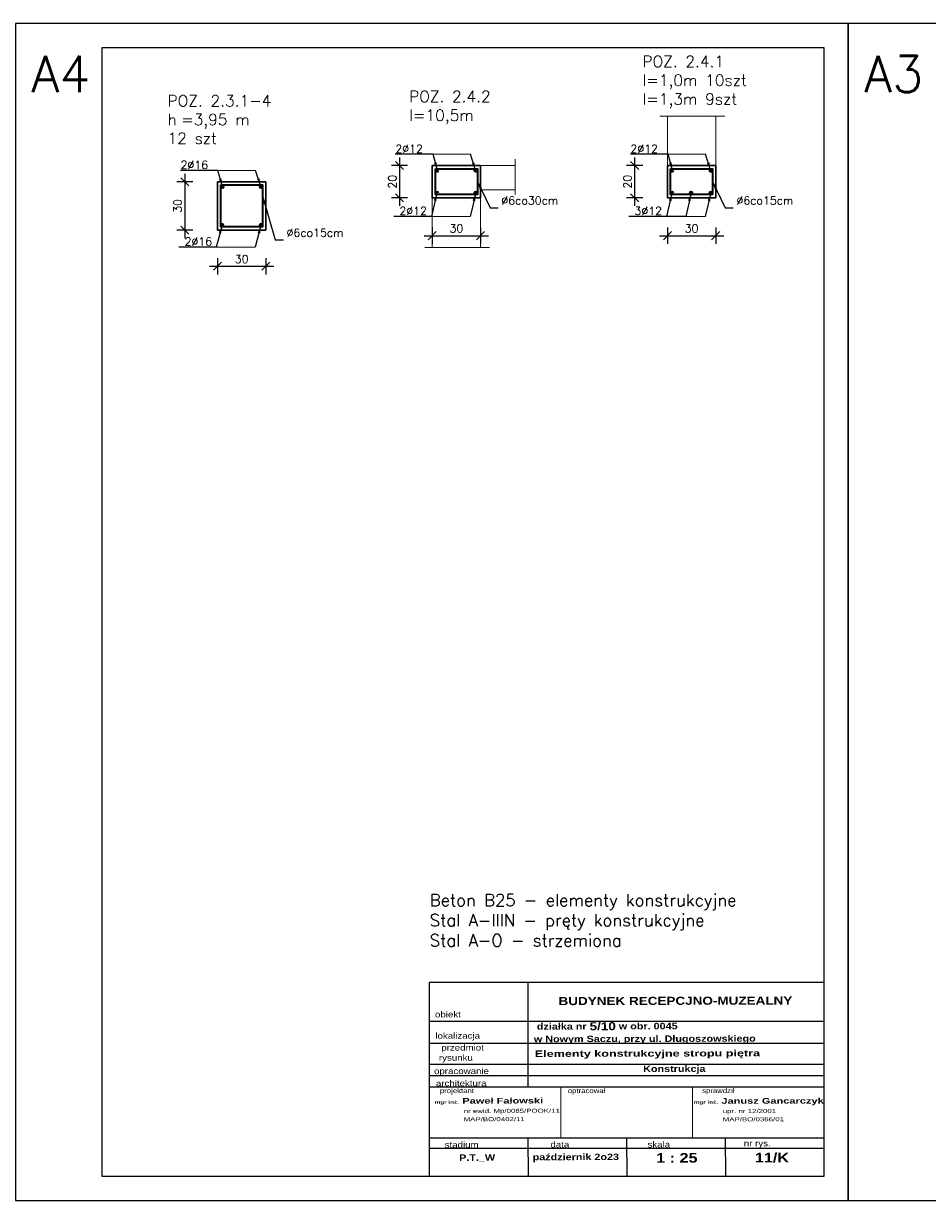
# Model space of a CAD drawing. Extents: x -19 to 9300416, y -12 to 10688993.
# Tile 41 of 106: x 4614181 to 4614743, y 5313450 to 5314181. Entities that reach past the tile are written whole.
import ezdxf

# ---------------------------------------------------------------- set-up
doc = ezdxf.new("R2010")
doc.units = 0
doc.header["$MEASUREMENT"] = 0
doc.layers.add('1', color=7, linetype='Continuous')
doc.layers.add('OPIS', color=7, linetype='Continuous')
for name, color, linetype, lineweight in [('K-OPISY', 252, 'Continuous', 15), ('K-SCIANY CIENKI', 163, 'Continuous', 30), ('K-STAL', 114, 'Continuous', 50), ('K-STAL CIENKI', 92, 'Continuous', 35), ('K-WYMIARY', 7, 'Continuous', 15)]:
    doc.layers.add(name, color=color, linetype=linetype, lineweight=lineweight)
doc.layers.add('NIEDRUK', color=230, linetype='Continuous', lineweight=40, plot=False)
doc.styles.add('ARIAL', font='arial.ttf', dxfattribs={"height": 10})
doc.styles.add('ARIAL_WYM50', font='arial.ttf', dxfattribs={"height": 15})
doc.styles.add('courier', font='stylu.ttf')
doc.styles.add('Simplex', font='simplex.shx')
doc.dimstyles.new('1do20', dxfattribs={"dimscale": 2, "dimtxt": 2.5, "dimasz": 2.5, "dimexe": 2.5, "dimexo": 0.5, "dimgap": 1, "dimtad": 1, "dimdec": 1, "dimrnd": 0.5, "dimzin": 12, "dimdsep": 46, "dimtxsty": 'Simplex', "dimblk": 'OBLIQUE', "dimcen": 0.5, "dimdle": 2.5, "dimclrd": 256, "dimclre": 256, "dimclrt": 256, "dimadec": 1, "dimazin": 3, "dimtfac": 1, "dimtdec": 1, "dimtix": 1, "dimtmove": 0, "dimatfit": 3, "dimfxl": 0, "dimtolj": 1, "dimtzin": 0, "dimarcsym": 0})

# ---------------------------------------------------------------- blocks, each defined once
blk = doc.blocks.new('_Oblique')
at = {"color": 0, "linetype": 'ByBlock', "lineweight": -2}
blk.add_line((-0.5, -0.5), (0.5, 0.5), dxfattribs=at)
blk = doc.blocks.new('*D1312')
at = {"layer": 'Defpoints', "color": 0, "lineweight": 0}
for p in [(4614324.84, 5314082.76), (4614281.3, 5314052.76), (4614324.84, 5314052.76)]:
    blk.add_point(p, dxfattribs=at)
at = {"layer": 'K-OPISY', "lineweight": -2}
for p, q in [((4614281.3, 5314087.76), (4614281.3, 5314047.76)), ((4614286.3, 5314082.76), (4614276.3, 5314082.76)), ((4614286.3, 5314052.76), (4614276.3, 5314052.76))]:
    blk.add_line(p, q, dxfattribs=at)
at = {"layer": 'K-OPISY', "lineweight": -2, "xscale": 5, "yscale": 5, "zscale": 5}
for p, rotation in [((4614281.3, 5314082.76), 90), ((4614281.3, 5314052.76), 270)]:
    blk.add_blockref('_Oblique', p, dxfattribs=dict(at, rotation=rotation))
at = {"layer": 'K-OPISY', "insert": (4614276.8, 5314067.76), "char_height": 5, "attachment_point": 5, "rotation": 90, "style": 'Simplex'}
blk.add_mtext('\\A1;30', dxfattribs=at)
blk = doc.blocks.new('*D1313')
at = {"layer": 'Defpoints', "color": 0, "lineweight": 0}
for p in [(4614301.65, 5314052.76), (4614331.65, 5314052.76), (4614331.65, 5314030.25)]:
    blk.add_point(p, dxfattribs=at)
at = {"layer": 'K-OPISY', "lineweight": -2}
for p, q in [((4614301.65, 5314035.25), (4614301.65, 5314025.25)), ((4614331.65, 5314035.25), (4614331.65, 5314025.25)), ((4614296.65, 5314030.25), (4614336.65, 5314030.25))]:
    blk.add_line(p, q, dxfattribs=at)
at = {"layer": 'K-OPISY', "lineweight": -2, "xscale": 5, "yscale": 5, "zscale": 5, "rotation": 180}
blk.add_blockref('_Oblique', (4614301.65, 5314030.25), dxfattribs=at)
at = {"layer": 'K-OPISY', "lineweight": -2, "xscale": 5, "yscale": 5, "zscale": 5}
blk.add_blockref('_Oblique', (4614331.65, 5314030.25), dxfattribs=at)
at = {"layer": 'K-OPISY', "insert": (4614316.65, 5314034.75), "char_height": 5, "attachment_point": 5, "style": 'Simplex'}
blk.add_mtext('\\A1;30', dxfattribs=at)
blk = doc.blocks.new('*D1318')
at = {"layer": 'Defpoints', "color": 0, "lineweight": 0}
for p in [(4614458.31, 5314092.78), (4614414.76, 5314072.78), (4614458.31, 5314072.78)]:
    blk.add_point(p, dxfattribs=at)
at = {"layer": 'K-OPISY', "lineweight": -2}
for p, q in [((4614419.76, 5314092.78), (4614409.76, 5314092.78)), ((4614414.76, 5314097.78), (4614414.76, 5314067.78)), ((4614419.76, 5314072.78), (4614409.76, 5314072.78))]:
    blk.add_line(p, q, dxfattribs=at)
at = {"layer": 'K-OPISY', "lineweight": -2, "xscale": 5, "yscale": 5, "zscale": 5}
for p, rotation in [((4614414.76, 5314092.78), 90), ((4614414.76, 5314072.78), 270)]:
    blk.add_blockref('_Oblique', p, dxfattribs=dict(at, rotation=rotation))
at = {"layer": 'K-OPISY', "insert": (4614410.26, 5314082.78), "char_height": 5, "attachment_point": 5, "rotation": 90, "style": 'Simplex'}
blk.add_mtext('\\A1;20', dxfattribs=at)
blk = doc.blocks.new('*D1319')
at = {"layer": 'Defpoints', "color": 0, "lineweight": 0}
for p in [(4614435.11, 5314072.78), (4614465.11, 5314072.78), (4614465.11, 5314049.27)]:
    blk.add_point(p, dxfattribs=at)
at = {"layer": 'K-OPISY', "lineweight": -2}
for p, q in [((4614430.11, 5314049.27), (4614470.11, 5314049.27)), ((4614435.11, 5314054.27), (4614435.11, 5314044.27)), ((4614465.11, 5314054.27), (4614465.11, 5314044.27))]:
    blk.add_line(p, q, dxfattribs=at)
at = {"layer": 'K-OPISY', "lineweight": -2, "xscale": 5, "yscale": 5, "zscale": 5, "rotation": 180}
blk.add_blockref('_Oblique', (4614435.11, 5314049.27), dxfattribs=at)
at = {"layer": 'K-OPISY', "lineweight": -2, "xscale": 5, "yscale": 5, "zscale": 5}
blk.add_blockref('_Oblique', (4614465.11, 5314049.27), dxfattribs=at)
at = {"layer": 'K-OPISY', "insert": (4614450.11, 5314053.77), "char_height": 5, "attachment_point": 5, "style": 'Simplex'}
blk.add_mtext('\\A1;30', dxfattribs=at)
blk = doc.blocks.new('*D1320')
at = {"layer": 'Defpoints', "color": 0, "lineweight": 0}
for p in [(4614604.39, 5314092.78), (4614560.84, 5314072.78), (4614604.39, 5314072.78)]:
    blk.add_point(p, dxfattribs=at)
at = {"layer": 'K-OPISY', "lineweight": -2}
for p, q in [((4614565.84, 5314092.78), (4614555.84, 5314092.78)), ((4614560.84, 5314097.78), (4614560.84, 5314067.78)), ((4614565.84, 5314072.78), (4614555.84, 5314072.78))]:
    blk.add_line(p, q, dxfattribs=at)
at = {"layer": 'K-OPISY', "lineweight": -2, "xscale": 5, "yscale": 5, "zscale": 5}
for p, rotation in [((4614560.84, 5314092.78), 90), ((4614560.84, 5314072.78), 270)]:
    blk.add_blockref('_Oblique', p, dxfattribs=dict(at, rotation=rotation))
at = {"layer": 'K-OPISY', "insert": (4614556.34, 5314082.78), "char_height": 5, "attachment_point": 5, "rotation": 90, "style": 'Simplex'}
blk.add_mtext('\\A1;20', dxfattribs=at)
blk = doc.blocks.new('*D1321')
at = {"layer": 'Defpoints', "color": 0, "lineweight": 0}
for p in [(4614581.19, 5314072.78), (4614611.19, 5314072.78), (4614611.19, 5314049.27)]:
    blk.add_point(p, dxfattribs=at)
at = {"layer": 'K-OPISY', "lineweight": -2}
for p, q in [((4614576.19, 5314049.27), (4614616.19, 5314049.27)), ((4614581.19, 5314054.27), (4614581.19, 5314044.27)), ((4614611.19, 5314054.27), (4614611.19, 5314044.27))]:
    blk.add_line(p, q, dxfattribs=at)
at = {"layer": 'K-OPISY', "lineweight": -2, "xscale": 5, "yscale": 5, "zscale": 5, "rotation": 180}
blk.add_blockref('_Oblique', (4614581.19, 5314049.27), dxfattribs=at)
at = {"layer": 'K-OPISY', "lineweight": -2, "xscale": 5, "yscale": 5, "zscale": 5}
blk.add_blockref('_Oblique', (4614611.19, 5314049.27), dxfattribs=at)
at = {"layer": 'K-OPISY', "insert": (4614596.19, 5314053.77), "char_height": 5, "attachment_point": 5, "style": 'Simplex'}
blk.add_mtext('\\A1;30', dxfattribs=at)

msp = doc.modelspace()

# ---------------------------------------------------------------- linework, layer by layer
at = {"lineweight": 0, "ltscale": 40}
for p, q in [((4614514.96, 5313520.45), (4614514.96, 5313488.71)), ((4614596.69, 5313520.45), (4614596.69, 5313488.71))]:
    msp.add_line(p, q, dxfattribs=at)
at = {"ltscale": 40}
for points in [[(4614176.09, 5313450.03), (4614693.56, 5313450.03), (4614693.56, 5314181.03), (4614176.09, 5314181.03)], [(4614693.56, 5313450.03), (4615728.51, 5313450.03), (4615728.51, 5314181.03), (4614693.56, 5314181.03)], [(4614229.84, 5313465.03), (4614678.56, 5313465.03), (4614678.56, 5314166.03), (4614229.84, 5314166.03)], [(4614229.84, 5313465.03), (4614678.56, 5313465.03), (4614678.56, 5314166.03), (4614229.84, 5314166.03)]]:
    msp.add_lwpolyline(points, close=True, dxfattribs=at)
at = {"lineweight": 0, "ltscale": 40}
for p in [(4614514.96, 5313520.45), (4614596.7, 5313520.45)]:
    msp.add_point(p, dxfattribs=at)
at = {"layer": 'K-OPISY'}
for p, q in [((4614458.79, 5314099.82), (4614425.27, 5314099.82)), ((4614604.88, 5314099.82), (4614571.36, 5314099.82)), ((4614325.33, 5314089.8), (4614291.81, 5314089.8))]:
    msp.add_line(p, q, dxfattribs=at)
at = {"layer": 'K-SCIANY CIENKI'}
for p, q in [((4614465.11, 5314092.78), (4614435.11, 5314092.78)), ((4614435.11, 5314092.78), (4614435.11, 5314072.78)), ((4614465.11, 5314072.78), (4614465.11, 5314092.78)), ((4614611.19, 5314092.78), (4614581.19, 5314092.78)), ((4614581.19, 5314092.78), (4614581.19, 5314072.78)), ((4614611.19, 5314072.78), (4614611.19, 5314092.78)), ((4614331.65, 5314082.76), (4614301.65, 5314082.76)), ((4614301.65, 5314082.76), (4614301.65, 5314052.76)), ((4614331.65, 5314052.76), (4614331.65, 5314082.76)), ((4614435.11, 5314072.78), (4614465.11, 5314072.78)), ((4614437.61, 5314072.78), (4614462.61, 5314072.78)), ((4614581.19, 5314072.78), (4614611.19, 5314072.78)), ((4614583.69, 5314072.78), (4614608.69, 5314072.78)), ((4614301.65, 5314052.76), (4614331.65, 5314052.76)), ((4614304.15, 5314052.76), (4614329.15, 5314052.76))]:
    msp.add_line(p, q, dxfattribs=at)
at = {"layer": 'K-STAL'}
for centre in [(4614438.15, 5314089.85), (4614462.07, 5314089.85), (4614584.23, 5314089.85), (4614608.15, 5314089.85), (4614304.69, 5314079.83), (4614328.61, 5314079.83), (4614437.95, 5314075.71), (4614462.08, 5314075.71), (4614584.03, 5314075.71), (4614595.91, 5314075.71), (4614608.16, 5314075.71), (4614304.49, 5314055.69), (4614328.62, 5314055.69)]:
    msp.add_circle(centre, 0.56, dxfattribs=at)
at = {"layer": 'K-STAL CIENKI'}
for points in [[(4614437.11, 5314090.78), (4614463.11, 5314090.78), (4614463.11, 5314074.78), (4614437.11, 5314074.78)], [(4614583.19, 5314090.78), (4614609.19, 5314090.78), (4614609.19, 5314074.78), (4614583.19, 5314074.78)], [(4614303.65, 5314080.76), (4614329.65, 5314080.76), (4614329.65, 5314054.76), (4614303.65, 5314054.76)]]:
    msp.add_lwpolyline(points, close=True, dxfattribs=at)
at = {"layer": 'K-WYMIARY', "lineweight": 0, "ltscale": 40}
for p, q in [((4614576.52, 5314123.6), (4614616.8, 5314123.6)), ((4614581.19, 5314092.78), (4614581.19, 5314123.6)), ((4614611.19, 5314092.78), (4614611.19, 5314123.6)), ((4614465.11, 5314092.78), (4614486.62, 5314092.78)), ((4614486.62, 5314096.86), (4614486.62, 5314074.92)), ((4614465.11, 5314077.78), (4614486.62, 5314077.78)), ((4614435.11, 5314072.78), (4614435.11, 5314041.96)), ((4614465.11, 5314072.78), (4614465.11, 5314041.96)), ((4614430.43, 5314041.96), (4614470.72, 5314041.96))]:
    msp.add_line(p, q, dxfattribs=at)
at = {"layer": 'K-WYMIARY'}
for p, q in [((4614458.6, 5314061.2), (4614427.77, 5314061.2)), ((4614604.68, 5314061.2), (4614573.86, 5314061.2)), ((4614325.14, 5314042.18), (4614294.31, 5314042.18))]:
    msp.add_line(p, q, dxfattribs=at)
at = {"layer": 'OPIS'}
for p, q in [((4614494.54, 5313585.46), (4614494.45, 5313520.45)), ((4614678.24, 5313561.24), (4614433.25, 5313561.24)), ((4614678.32, 5313561.24), (4614433.33, 5313561.24)), ((4614678.36, 5313547.43), (4614433.37, 5313547.43)), ((4614678.39, 5313534.51), (4614433.4, 5313534.51)), ((4614678.41, 5313527.49), (4614433.42, 5313527.49)), ((4614678.43, 5313520.45), (4614433.23, 5313520.45)), ((4614678.5, 5313488.71), (4614433.51, 5313488.71)), ((4614494.52, 5313488.88), (4614494.58, 5313465.2)), ((4614555.76, 5313488.71), (4614555.91, 5313465.36)), ((4614617.17, 5313489.21), (4614617.23, 5313465.53)), ((4614678.51, 5313482.26), (4614433.53, 5313482.26))]:
    msp.add_line(p, q, dxfattribs=at)
msp.add_lwpolyline([(4614433.25, 5313465.03), (4614678.56, 5313465.03), (4614678.51, 5313585.46), (4614433.2, 5313585.46)], close=True, dxfattribs=at)

# ---------------------------------------------------------------- texts
at = {"layer": '1', "insert": (4614606.93, 5313554.15), "char_height": 4, "width": 221.1936, "attachment_point": 5, "rotation": 0.15445, "style": 'ARIAL_WYM50'}
msp.add_mtext('\\A1;\\pxql;{\\W1.2;\\fArial|b1|i0|c238|p34;  działka nr \\H1.25x;5/10\\H0.8x; w obr. 0045\\P w Nowym Saczu, przy ul. Długoszowskiego }', dxfattribs=at)
at = {"layer": 'K-OPISY', "char_height": 5, "attachment_point": 7, "style": 'Simplex'}
for s, insert in [('%%C6co30cm', (4614478.01, 5314068.62)), ('%%C6co15cm', (4614624.09, 5314068.62)), ('%%C6co15cm', (4614344.55, 5314048.6))]:
    msp.add_mtext(s, dxfattribs=dict(at, insert=insert))
at = {"layer": 'K-WYMIARY', "style": 'Simplex'}
for s, insert, char_height, attachment_point in [('POZ. 2.4.1\\Pl=1,0m 10szt\\Pl=1,3m 9szt', (4614565.67, 5314128.52), 7, 7), ('POZ. 2.3.1-4\\Ph{\\H0.57143x; }=3,95 m\\P12 szt', (4614270.6, 5314106.22), 7, 7), ('POZ. 2.4.2\\Pl=10,5m', (4614420.68, 5314118.43), 7, 7), ('2%%C12                ', (4614412.14, 5314103.27), 5, 4), ('2%%C12                ', (4614558.22, 5314103.27), 5, 4), ('2%%C16                ', (4614278.67, 5314093.25), 5, 4), ('2%%C12                ', (4614414.64, 5314064.65), 5, 4), ('3%%C12                ', (4614560.72, 5314064.65), 5, 4), ('2%%C16                ', (4614281.17, 5314045.63), 5, 4), ('Beton B25 - elementy konstrukcyjne\\PStal A-IIIN - pręty konstrukcyjne\\PStal A-O - strzemiona', (4614433.53, 5313607.83), 7.5, 7)]:
    msp.add_mtext(s, dxfattribs=dict(at, insert=insert, char_height=char_height, attachment_point=attachment_point))
at = {"layer": 'NIEDRUK', "char_height": 22.5, "attachment_point": 7, "style": 'Simplex'}
for s, insert in [('A4', (4614186.03, 5314138.47)), ('A3', (4614703.5, 5314138.47))]:
    msp.add_mtext(s, dxfattribs=dict(at, insert=insert))
at = {"layer": 'OPIS', "rotation": 0.15445}
for s, insert, char_height, width, attachment_point, style in [('{\\W1.2;\\fArial|b1|i0|c238|p34; BUDYNEK RECEPCJNO-MUZEALNY}', (4614585, 5313574), 5, 194.3959, 5, 'ARIAL_WYM50'), ('{\\fEuphemia|b0|i0|c0|p34;\\W1.2;obiekt}', (4614444.84, 5313565.59), 3.75, 177.7517, 5, 'ARIAL_WYM50'), ('{\\fEuphemia|b0|i0|c0|p34;\\W1.2;lokalizacja}', (4614450.9, 5313551.78), 3.75, 177.7517, 5, 'ARIAL_WYM50'), ('{\\fEuphemia|b0|i0|c0|p34;\\W1.2;     przedmiot\\Prysunku}', (4614449.75, 5313541.29), 3.75, 177.7517, 5, 'ARIAL_WYM50'), ('{\\fArial|b1|i0|c238|p34;\\W1.4;\\C0;Elementy konstrukcyjne stropu piętra}', (4614498.79, 5313543.19), 4, 183.9809, 1, 'ARIAL'), ('{\\fEuphemia|b0|i0|c0|p34;\\W1.2;opracowanie}', (4614453.25, 5313529.85), 3.75, 177.7517, 5, 'ARIAL_WYM50'), ('{\\fArial|b1|i0|c238|p34;\\W1.2;Konstrukcja}', (4614585.49, 5313531.25), 4, 177.7517, 5, 'ARIAL_WYM50'), ('{\\fEuphemia|b0|i0|c0|p34;\\W1.2;architektura}', (4614453.08, 5313522.81), 3.75, 177.7517, 5, 'ARIAL_WYM50'), ('{\\W1.2;\\FEuphemia|c0;projektant}', (4614450.43, 5313517.75), 3, 177.7517, 5, 'ARIAL_WYM50'), ('{\\W1.2;\\FEuphemia|c0;optracował}', (4614530.97, 5313517.75), 3, 177.7517, 5, 'ARIAL_WYM50'), ('{\\W1.2;\\FEuphemia|c0;sprawdził}', (4614612.81, 5313517.82), 3, 177.7517, 5, 'ARIAL_WYM50'), ('{\\W1.4;\\fArial|b1|i0|c238|p34;\\H0.444444x;mgr inż.  \\H1.750002x;Paweł Fałowski}', (4614436.6, 5313513.62), 4.5, 185.7721, 1, 'courier'), ('{\\W1.4;\\fArial|b1|i0|c238|p34;\\H0.444444x;mgr inż.  \\H1.750002x;Janusz Gancarczyk}', (4614597.6, 5313513.54), 4.5, 185.7721, 1, 'courier'), ('{\\W1.4;\\fArial|b0|i0|c238|p34;nr ewid. Mp/0085/POOK/11}', (4614454.6, 5313506.87), 2.5, 185.7721, 1, 'courier'), ('{\\W1.4;\\fArial|b0|i0|c238|p34;MAP/BO/0402/11}', (4614454.56, 5313501.73), 2.5, 185.7721, 1, 'courier'), ('{\\W1.4;\\fArial|b0|i0|c238|p34;upr. nr 12/2001}', (4614615.6, 5313506.79), 2.5, 185.7721, 1, 'courier'), ('{\\W1.4;\\fArial|b0|i0|c238|p34;MAP/BO/0366/01}', (4614615.56, 5313501.66), 2.5, 185.7721, 1, 'courier'), ('{\\fEuphemia|b0|i0|c0|p34;\\W1.2;stadium}', (4614453.35, 5313484.62), 3.75, 177.7517, 5, 'ARIAL_WYM50'), ('{\\fEuphemia|b0|i0|c0|p34;\\W1.2;data}', (4614514.36, 5313484.78), 3.75, 177.7517, 5, 'ARIAL_WYM50'), ('{\\fEuphemia|b0|i0|c0|p34;\\W1.2;skala}', (4614575.85, 5313484.78), 3.75, 177.7517, 5, 'ARIAL_WYM50'), ('{\\fEuphemia|b0|i0|c0|p34;\\W1.2;nr rys.}', (4614637.02, 5313484.95), 3.75, 177.7517, 5, 'ARIAL_WYM50'), ('{\\W1.2;\\fArial|b1|i0|c238|p34;P.T._W}', (4614462.97, 5313476.29), 4, 177.7517, 5, 'ARIAL_WYM50'), ('{\\W1.2;\\fArial|b1|i0|c238|p34;październik 2o23}', (4614524.29, 5313476.46), 4, 177.7517, 5, 'ARIAL_WYM50'), ('{\\fArial|b1|i0|c238|p34;\\W1.2;\\C0;1 : 25}', (4614574.18, 5313479.44), 6, 183.9809, 1, 'ARIAL'), ('{\\fArial|b1|i0|c238|p34;\\W1.2;\\C0;11/K}', (4614635.51, 5313479.61), 6, 183.9809, 1, 'ARIAL')]:
    msp.add_mtext(s, dxfattribs=dict(at, insert=insert, char_height=char_height, width=width, attachment_point=attachment_point, style=style))

# ---------------------------------------------------------------- dimensions: what is measured, and where the dimension line sits
at = {"layer": 'K-OPISY'}
for base, p1, p2, picture, middle in [((4614414.76, 5314072.78), (4614458.31, 5314092.78), (4614458.31, 5314072.78), '*D1318', (4614410.26, 5314082.78)), ((4614560.84, 5314072.78), (4614604.39, 5314092.78), (4614604.39, 5314072.78), '*D1320', (4614556.34, 5314082.78)), ((4614281.3, 5314052.76), (4614324.84, 5314082.76), (4614324.84, 5314052.76), '*D1312', (4614276.8, 5314067.76))]:
    dim = msp.add_linear_dim(base=base, p1=p1, p2=p2, angle=90, dimstyle='1do20', override={"dimtmove": 1}, dxfattribs=at)
    dim.commit()
    dim.dimension.update_dxf_attribs({"geometry": picture, "text_midpoint": middle})
for base, p1, p2, picture, middle in [((4614465.11, 5314049.27), (4614435.11, 5314072.78), (4614465.11, 5314072.78), '*D1319', (4614450.11, 5314053.77)), ((4614611.19, 5314049.27), (4614581.19, 5314072.78), (4614611.19, 5314072.78), '*D1321', (4614596.19, 5314053.77)), ((4614331.65, 5314030.25), (4614301.65, 5314052.76), (4614331.65, 5314052.76), '*D1313', (4614316.65, 5314034.75))]:
    dim = msp.add_linear_dim(base=base, p1=p1, p2=p2, dimstyle='1do20', override={"dimtmove": 1}, dxfattribs=at)
    dim.commit()
    dim.dimension.update_dxf_attribs({"geometry": picture, "text_midpoint": middle})

# ---------------------------------------------------------------- leaders
for points in [[(4614463.11, 5314083), (4614471.01, 5314066.62), (4614476.01, 5314066.62)], [(4614609.19, 5314083), (4614617.09, 5314066.62), (4614622.09, 5314066.62)], [(4614329.65, 5314073.98), (4614337.55, 5314046.6), (4614342.55, 5314046.6)]]:
    msp.add_leader(points, dimstyle='1do20', override={"dimgap": 1, "dimtad": 1}, dxfattribs=at)
at = {"layer": 'K-WYMIARY', "annotation_type": 0, "has_hookline": 1, "hookline_direction": 1}
for points, text_width in [([(4614438.24, 5314089.78), (4614435.56, 5314099.82), (4614430.56, 5314099.82)], 16.43), ([(4614584.32, 5314089.78), (4614581.65, 5314099.82), (4614576.65, 5314099.82)], 16.43), ([(4614304.78, 5314079.76), (4614301.86, 5314089.8), (4614296.86, 5314089.8)], 16.19), ([(4614437.95, 5314075.71), (4614434.59, 5314061.2), (4614429.59, 5314061.2)], 16.43), ([(4614584.03, 5314075.71), (4614580.67, 5314061.2), (4614575.67, 5314061.2)], 16.43), ([(4614595.91, 5314075.71), (4614592.55, 5314061.2), (4614587.55, 5314061.2)], 16.43), ([(4614304.49, 5314055.69), (4614300.88, 5314042.18), (4614295.88, 5314042.18)], 16.19)]:
    msp.add_leader(points, dimstyle='1do20', override={"dimgap": 1, "dimtad": 1}, dxfattribs=dict(at, text_width=text_width))
at = {"layer": 'K-WYMIARY'}
for points in [[(4614461.96, 5314089.87), (4614458.79, 5314099.82)], [(4614608.04, 5314089.87), (4614604.88, 5314099.82)], [(4614328.5, 5314079.85), (4614325.33, 5314089.8)], [(4614462.08, 5314075.71), (4614458.6, 5314061.2)], [(4614608.16, 5314075.71), (4614604.68, 5314061.2)], [(4614328.62, 5314055.69), (4614325.14, 5314042.18)]]:
    msp.add_leader(points, dimstyle='1do20', override={"dimgap": 1, "dimtad": 1}, dxfattribs=at)

doc.saveas('drawing.dxf')
